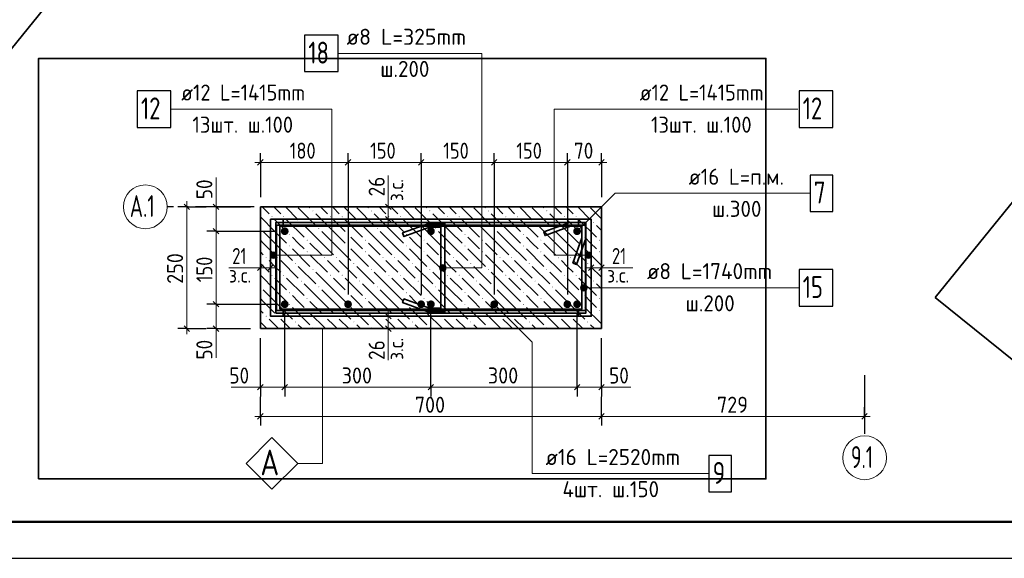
# Model space of a CAD drawing. Header units: millimetres. Extents: x 0 to 59400, y 0 to 42000.
# Tile 2 of 29: x 12431 to 25901, y 0 to 7372. Entities that reach past the tile are written whole.
import ezdxf

# ---------------------------------------------------------------- set-up
doc = ezdxf.new("R2010")
doc.units = ezdxf.units.MM
doc.linetypes.add('______2', pattern=[270, 200, -70])
doc.linetypes.add('______5', pattern=[1100, 800, -100, 100, -100])
for name, color, linetype, lineweight in [('S1 ДОП Продольная арматура', 52, 'Continuous', 25), ('S1 Продольная арматура', 52, 'Continuous', 25), ('S2 ДОП Продольная арматура', 52, 'Continuous', 25), ('Standard', 7, 'Continuous', 25), ('Затяжка', 52, 'Continuous', 25), ('Позиционная метка линия выноска', 7, 'Continuous', 13), ('Размерная выноска', 7, 'Continuous', 13), ('Хомут', 52, 'Continuous', 25)]:
    doc.layers.add(name, color=color, linetype=linetype, lineweight=lineweight)
doc.layers.add('ЖБ Пилон', color=7, linetype='______2', lineweight=13, true_color=0xa0a0a0)
doc.layers.add('Оси', color=7, linetype='______5', lineweight=13, true_color=0x656565)
doc.styles.add('ISOCPEUR', font='txt')

msp = doc.modelspace()

# ---------------------------------------------------------------- hatches: boundary and pattern name
at = {"layer": 'S1 ДОП Продольная арматура', "linetype": 'Continuous', "lineweight": 25, "transparency": 33554687}
for points in [[(16976, 3477), (16972, 3498), (16961, 3515), (16943, 3526), (16923, 3531), (16903, 3526), (16885, 3515), (16874, 3498), (16870, 3477), (16874, 3457), (16885, 3439), (16903, 3428), (16923, 3424), (16943, 3428), (16961, 3439), (16972, 3457)], [(17976, 3477), (17972, 3498), (17961, 3515), (17943, 3526), (17923, 3531), (17903, 3526), (17885, 3515), (17874, 3498), (17870, 3477), (17874, 3457), (17885, 3439), (17903, 3428), (17923, 3424), (17943, 3428), (17961, 3439), (17972, 3457)], [(18976, 3477), (18972, 3498), (18961, 3515), (18943, 3526), (18923, 3531), (18903, 3526), (18885, 3515), (18874, 3498), (18870, 3477), (18874, 3457), (18885, 3439), (18903, 3428), (18923, 3424), (18943, 3428), (18961, 3439), (18972, 3457)], [(19976, 3477), (19972, 3498), (19961, 3515), (19943, 3526), (19923, 3531), (19903, 3526), (19885, 3515), (19874, 3498), (19870, 3477), (19874, 3457), (19885, 3439), (19903, 3428), (19923, 3424), (19943, 3428), (19961, 3439), (19972, 3457)]]:
    msp.add_hatch(color=7, dxfattribs=at).paths.add_polyline_path(points)
at = {"layer": 'S1 Продольная арматура', "linetype": 'Continuous', "lineweight": 18, "transparency": 33554687}
for points in [[(16110, 4477), (16106, 4498), (16094, 4515), (16077, 4526), (16056, 4531), (16036, 4526), (16019, 4515), (16007, 4498), (16003, 4477), (16007, 4457), (16019, 4439), (16036, 4428), (16056, 4424), (16077, 4428), (16094, 4439), (16106, 4457)], [(18110, 4477), (18106, 4498), (18094, 4515), (18077, 4526), (18056, 4531), (18036, 4526), (18019, 4515), (18007, 4498), (18003, 4477), (18007, 4457), (18019, 4439), (18036, 4428), (18056, 4424), (18077, 4428), (18094, 4439), (18106, 4457)], [(20110, 4477), (20106, 4498), (20094, 4515), (20077, 4526), (20056, 4531), (20036, 4526), (20019, 4515), (20007, 4498), (20003, 4477), (20007, 4457), (20019, 4439), (20036, 4428), (20056, 4424), (20077, 4428), (20094, 4439), (20106, 4457)], [(16110, 3477), (16106, 3498), (16094, 3515), (16077, 3526), (16056, 3531), (16036, 3526), (16019, 3515), (16007, 3498), (16003, 3477), (16007, 3457), (16019, 3439), (16036, 3428), (16056, 3424), (16077, 3428), (16094, 3439), (16106, 3457)], [(18110, 3477), (18106, 3498), (18094, 3515), (18077, 3526), (18056, 3531), (18036, 3526), (18019, 3515), (18007, 3498), (18003, 3477), (18007, 3457), (18019, 3439), (18036, 3428), (18056, 3424), (18077, 3428), (18094, 3439), (18106, 3457)], [(20110, 3477), (20106, 3498), (20094, 3515), (20077, 3526), (20056, 3531), (20036, 3526), (20019, 3515), (20007, 3498), (20003, 3477), (20007, 3457), (20019, 3439), (20036, 3428), (20056, 3424), (20077, 3428), (20094, 3439), (20106, 3457)]]:
    msp.add_hatch(color=7, dxfattribs=at).paths.add_polyline_path(points)
at = {"layer": 'ЖБ Пилон', "linetype": 'Continuous', "lineweight": 18, "transparency": 33554687}
for points in [[(16436, 4755), (16442, 4761), (16449, 4755), (16442, 4748)], [(17236, 4755), (17242, 4761), (17249, 4755), (17242, 4748)], [(18036, 4755), (18042, 4761), (18049, 4755), (18042, 4748)], [(18836, 4755), (18842, 4761), (18849, 4755), (18842, 4748)], [(19636, 4755), (19642, 4761), (19649, 4755), (19642, 4748)], [(15876, 4675), (15882, 4681), (15889, 4675), (15882, 4668)], [(16036, 4675), (16042, 4681), (16049, 4675), (16042, 4668)], [(16276, 4595), (16282, 4601), (16289, 4595), (16282, 4588)], [(16676, 4675), (16682, 4681), (16689, 4675), (16682, 4668)], [(16836, 4675), (16842, 4681), (16849, 4675), (16842, 4668)], [(17076, 4595), (17082, 4601), (17089, 4595), (17082, 4588)], [(17476, 4675), (17482, 4681), (17489, 4675), (17482, 4668)], [(17636, 4675), (17642, 4681), (17649, 4675), (17642, 4668)], [(17876, 4595), (17882, 4601), (17889, 4595), (17882, 4588)], [(18276, 4675), (18282, 4681), (18289, 4675), (18282, 4668)], [(18436, 4675), (18442, 4681), (18449, 4675), (18442, 4668)], [(18676, 4595), (18682, 4601), (18689, 4595), (18682, 4588)], [(19076, 4675), (19082, 4681), (19089, 4675), (19082, 4668)], [(19236, 4675), (19242, 4681), (19249, 4675), (19242, 4668)], [(19476, 4595), (19482, 4601), (19489, 4595), (19482, 4588)], [(19876, 4675), (19882, 4681), (19889, 4675), (19882, 4668)], [(20036, 4675), (20042, 4681), (20049, 4675), (20042, 4668)], [(20276, 4595), (20282, 4601), (20289, 4595), (20282, 4588)], [(15723, 4521), (15729, 4515), (15723, 4509)], [(16516, 4515), (16522, 4521), (16529, 4515), (16522, 4508)], [(17316, 4515), (17322, 4521), (17329, 4515), (17322, 4508)], [(18116, 4515), (18122, 4521), (18129, 4515), (18122, 4508)], [(18916, 4515), (18922, 4521), (18929, 4515), (18922, 4508)], [(19716, 4515), (19722, 4521), (19729, 4515), (19722, 4508)], [(16116, 4435), (16122, 4441), (16129, 4435), (16122, 4428)], [(16356, 4355), (16362, 4361), (16369, 4355), (16362, 4348)], [(16916, 4435), (16922, 4441), (16929, 4435), (16922, 4428)], [(17156, 4355), (17162, 4361), (17169, 4355), (17162, 4348)], [(17716, 4435), (17722, 4441), (17729, 4435), (17722, 4428)], [(17956, 4355), (17962, 4361), (17969, 4355), (17962, 4348)], [(18516, 4435), (18522, 4441), (18529, 4435), (18522, 4428)], [(18756, 4355), (18762, 4361), (18769, 4355), (18762, 4348)], [(19316, 4435), (19322, 4441), (19329, 4435), (19322, 4428)], [(19556, 4355), (19562, 4361), (19569, 4355), (19562, 4348)], [(20116, 4435), (20122, 4441), (20129, 4435), (20122, 4428)], [(20356, 4355), (20362, 4361), (20369, 4355), (20362, 4348)], [(16116, 4275), (16122, 4281), (16129, 4275), (16122, 4268)], [(16356, 4195), (16362, 4201), (16369, 4195), (16362, 4188)], [(16916, 4275), (16922, 4281), (16929, 4275), (16922, 4268)], [(17156, 4195), (17162, 4201), (17169, 4195), (17162, 4188)], [(17716, 4275), (17722, 4281), (17729, 4275), (17722, 4268)], [(17956, 4195), (17962, 4201), (17969, 4195), (17962, 4188)], [(18516, 4275), (18522, 4281), (18529, 4275), (18522, 4268)], [(18756, 4195), (18762, 4201), (18769, 4195), (18762, 4188)], [(19316, 4275), (19322, 4281), (19329, 4275), (19322, 4268)], [(19556, 4195), (19562, 4201), (19569, 4195), (19562, 4188)], [(20116, 4275), (20122, 4281), (20129, 4275), (20122, 4268)], [(20356, 4195), (20362, 4201), (20369, 4195), (20362, 4188)], [(15796, 4115), (15802, 4121), (15809, 4115), (15802, 4108)], [(15956, 4115), (15962, 4121), (15969, 4115), (15962, 4108)], [(16196, 4035), (16202, 4041), (16209, 4035), (16202, 4028)], [(16596, 4115), (16602, 4121), (16609, 4115), (16602, 4108)], [(16756, 4115), (16762, 4121), (16769, 4115), (16762, 4108)], [(16996, 4035), (17002, 4041), (17009, 4035), (17002, 4028)], [(17396, 4115), (17402, 4121), (17409, 4115), (17402, 4108)], [(17556, 4115), (17562, 4121), (17569, 4115), (17562, 4108)], [(17796, 4035), (17802, 4041), (17809, 4035), (17802, 4028)], [(18196, 4115), (18202, 4121), (18209, 4115), (18202, 4108)], [(18356, 4115), (18362, 4121), (18369, 4115), (18362, 4108)], [(18596, 4035), (18602, 4041), (18609, 4035), (18602, 4028)], [(18996, 4115), (19002, 4121), (19009, 4115), (19002, 4108)], [(19156, 4115), (19162, 4121), (19169, 4115), (19162, 4108)], [(19396, 4035), (19402, 4041), (19409, 4035), (19402, 4028)], [(19796, 4115), (19802, 4121), (19809, 4115), (19802, 4108)], [(19956, 4115), (19962, 4121), (19969, 4115), (19962, 4108)], [(20196, 4035), (20202, 4041), (20209, 4035), (20202, 4028)], [(16436, 3955), (16442, 3961), (16449, 3955), (16442, 3948)], [(17236, 3955), (17242, 3961), (17249, 3955), (17242, 3948)], [(18036, 3955), (18042, 3961), (18049, 3955), (18042, 3948)], [(18836, 3955), (18842, 3961), (18849, 3955), (18842, 3948)], [(19636, 3955), (19642, 3961), (19649, 3955), (19642, 3948)], [(15876, 3875), (15882, 3881), (15889, 3875), (15882, 3868)], [(16036, 3875), (16042, 3881), (16049, 3875), (16042, 3868)], [(16276, 3795), (16282, 3801), (16289, 3795), (16282, 3788)], [(16676, 3875), (16682, 3881), (16689, 3875), (16682, 3868)], [(16836, 3875), (16842, 3881), (16849, 3875), (16842, 3868)], [(17076, 3795), (17082, 3801), (17089, 3795), (17082, 3788)], [(17476, 3875), (17482, 3881), (17489, 3875), (17482, 3868)], [(17636, 3875), (17642, 3881), (17649, 3875), (17642, 3868)], [(17876, 3795), (17882, 3801), (17889, 3795), (17882, 3788)], [(18276, 3875), (18282, 3881), (18289, 3875), (18282, 3868)], [(18436, 3875), (18442, 3881), (18449, 3875), (18442, 3868)], [(18676, 3795), (18682, 3801), (18689, 3795), (18682, 3788)], [(19076, 3875), (19082, 3881), (19089, 3875), (19082, 3868)], [(19236, 3875), (19242, 3881), (19249, 3875), (19242, 3868)], [(19476, 3795), (19482, 3801), (19489, 3795), (19482, 3788)], [(19876, 3875), (19882, 3881), (19889, 3875), (19882, 3868)], [(20036, 3875), (20042, 3881), (20049, 3875), (20042, 3868)], [(20276, 3795), (20282, 3801), (20289, 3795), (20282, 3788)], [(15723, 3721), (15729, 3715), (15723, 3709)], [(16116, 3635), (16122, 3641), (16129, 3635), (16122, 3628)], [(16516, 3715), (16522, 3721), (16529, 3715), (16522, 3708)], [(16916, 3635), (16922, 3641), (16929, 3635), (16922, 3628)], [(17316, 3715), (17322, 3721), (17329, 3715), (17322, 3708)], [(17716, 3635), (17722, 3641), (17729, 3635), (17722, 3628)], [(18116, 3715), (18122, 3721), (18129, 3715), (18122, 3708)], [(18516, 3635), (18522, 3641), (18529, 3635), (18522, 3628)], [(18916, 3715), (18922, 3721), (18929, 3715), (18922, 3708)], [(19316, 3635), (19322, 3641), (19329, 3635), (19322, 3628)], [(19716, 3715), (19722, 3721), (19729, 3715), (19722, 3708)], [(20116, 3635), (20122, 3641), (20129, 3635), (20122, 3628)], [(16356, 3555), (16362, 3561), (16369, 3555), (16362, 3548)], [(17156, 3555), (17162, 3561), (17169, 3555), (17162, 3548)], [(17956, 3555), (17962, 3561), (17969, 3555), (17962, 3548)], [(18756, 3555), (18762, 3561), (18769, 3555), (18762, 3548)], [(19556, 3555), (19562, 3561), (19569, 3555), (19562, 3548)], [(20356, 3555), (20362, 3561), (20369, 3555), (20362, 3548)], [(16116, 3475), (16122, 3481), (16129, 3475), (16122, 3468)], [(16356, 3395), (16362, 3401), (16369, 3395), (16362, 3388)], [(16916, 3475), (16922, 3481), (16929, 3475), (16922, 3468)], [(17156, 3395), (17162, 3401), (17169, 3395), (17162, 3388)], [(17716, 3475), (17722, 3481), (17729, 3475), (17722, 3468)], [(17956, 3395), (17962, 3401), (17969, 3395), (17962, 3388)], [(18516, 3475), (18522, 3481), (18529, 3475), (18522, 3468)], [(18756, 3395), (18762, 3401), (18769, 3395), (18762, 3388)], [(19316, 3475), (19322, 3481), (19329, 3475), (19322, 3468)], [(19556, 3395), (19562, 3401), (19569, 3395), (19562, 3388)], [(20116, 3475), (20122, 3481), (20129, 3475), (20122, 3468)], [(20356, 3395), (20362, 3401), (20369, 3395), (20362, 3388)], [(15796, 3315), (15802, 3321), (15809, 3315), (15802, 3308)], [(15956, 3315), (15962, 3321), (15969, 3315), (15962, 3308)], [(16196, 3235), (16202, 3241), (16209, 3235), (16202, 3228)], [(16596, 3315), (16602, 3321), (16609, 3315), (16602, 3308)], [(16756, 3315), (16762, 3321), (16769, 3315), (16762, 3308)], [(16996, 3235), (17002, 3241), (17009, 3235), (17002, 3228)], [(17396, 3315), (17402, 3321), (17409, 3315), (17402, 3308)], [(17556, 3315), (17562, 3321), (17569, 3315), (17562, 3308)], [(17796, 3235), (17802, 3241), (17809, 3235), (17802, 3228)], [(18196, 3315), (18202, 3321), (18209, 3315), (18202, 3308)], [(18356, 3315), (18362, 3321), (18369, 3315), (18362, 3308)], [(18596, 3235), (18602, 3241), (18609, 3235), (18602, 3228)], [(18996, 3315), (19002, 3321), (19009, 3315), (19002, 3308)], [(19156, 3315), (19162, 3321), (19169, 3315), (19162, 3308)], [(19396, 3235), (19402, 3241), (19409, 3235), (19402, 3228)], [(19796, 3315), (19802, 3321), (19809, 3315), (19802, 3308)], [(19956, 3315), (19962, 3321), (19969, 3315), (19962, 3308)], [(20196, 3235), (20202, 3241), (20209, 3235), (20202, 3228)], [(16436, 3155), (16442, 3161), (16449, 3155), (16442, 3148)], [(17236, 3155), (17242, 3161), (17249, 3155), (17242, 3148)], [(18036, 3155), (18042, 3161), (18049, 3155), (18042, 3148)], [(18836, 3155), (18842, 3161), (18849, 3155), (18842, 3148)], [(19636, 3155), (19642, 3161), (19649, 3155), (19642, 3148)]]:
    msp.add_hatch(color=7, dxfattribs=at).paths.add_polyline_path(points, flags=16)
at = {"layer": 'Позиционная метка линия выноска', "linetype": 'Continuous', "lineweight": 13, "transparency": 33554687}
for points in [[(15880, 4109), (15880, 4186), (15864, 4170)], [(15903, 4103), (15903, 4193), (15880, 4186)], [(15903, 4103), (15880, 4186), (15880, 4109)], [(15925, 4109), (15925, 4186), (15903, 4193)], [(15925, 4109), (15903, 4193), (15903, 4103)], [(15942, 4125), (15942, 4170), (15925, 4186)], [(15942, 4125), (15925, 4186), (15925, 4109)], [(20171, 4170), (20187, 4109), (20187, 4186)], [(20187, 4186), (20210, 4103), (20210, 4193)], [(20187, 4186), (20187, 4109), (20210, 4103)], [(20210, 4193), (20210, 4103), (20232, 4109)], [(20210, 4193), (20232, 4109), (20232, 4186)], [(20232, 4186), (20232, 4109), (20248, 4125)], [(20232, 4186), (20248, 4125), (20248, 4170)], [(15864, 4125), (15864, 4170), (15858, 4148)], [(15880, 4109), (15864, 4170), (15864, 4125)], [(15942, 4170), (15942, 4125), (15948, 4148)], [(20171, 4125), (20171, 4170), (20165, 4148)], [(20171, 4170), (20171, 4125), (20187, 4109)], [(20248, 4170), (20248, 4125), (20255, 4148)], [(18181, 3955), (18181, 4000), (18174, 3977)], [(18197, 3939), (18197, 4016), (18181, 4000)], [(18197, 3939), (18181, 4000), (18181, 3955)], [(18219, 3932), (18219, 4022), (18197, 4016)], [(18219, 3932), (18197, 4016), (18197, 3939)], [(18242, 3939), (18242, 4016), (18219, 4022)], [(18242, 3939), (18219, 4022), (18219, 3932)], [(18258, 3955), (18258, 4000), (18242, 4016)], [(18258, 3955), (18242, 4016), (18242, 3939)], [(18258, 4000), (18258, 3955), (18264, 3977)], [(20111, 3680), (20111, 3725), (20105, 3703)], [(20127, 3664), (20127, 3741), (20111, 3725)], [(20127, 3664), (20111, 3725), (20111, 3680)], [(20150, 3658), (20150, 3748), (20127, 3741)], [(20150, 3658), (20127, 3741), (20127, 3664)], [(20172, 3664), (20172, 3741), (20150, 3748)], [(20172, 3664), (20150, 3748), (20150, 3658)], [(20188, 3680), (20188, 3725), (20172, 3741)], [(20188, 3680), (20172, 3741), (20172, 3664)], [(20188, 3725), (20188, 3680), (20195, 3703)]]:
    msp.add_hatch(color=7, dxfattribs=at).paths.add_polyline_path(points)

# ---------------------------------------------------------------- linework, layer by layer
at = {"layer": 'S1 ДОП Продольная арматура', "color": 7, "linetype": 'Continuous', "lineweight": 25, "transparency": 33554687}
msp.add_lwpolyline([(21860, 909), (22170, 909), (22170, 1409), (21860, 1409), (21860, 909)], dxfattribs=at)
at = {"layer": 'S1 Продольная арматура', "color": 7, "linetype": 'Continuous', "lineweight": 25, "transparency": 33554687}
msp.add_lwpolyline([(23243, 4746), (23553, 4746), (23553, 5246), (23243, 5246), (23243, 4746)], dxfattribs=at)
at = {"layer": 'S2 ДОП Продольная арматура', "color": 7, "linetype": 'Continuous', "lineweight": 25, "transparency": 33554687}
for points in [[(14040, 5898), (14500, 5898), (14500, 6398), (14040, 6398), (14040, 5898)], [(23093, 5898), (23553, 5898), (23553, 6398), (23093, 6398), (23093, 5898)]]:
    msp.add_lwpolyline(points, dxfattribs=at)
at = {"layer": 'S2 ДОП Продольная арматура', "color": 7, "linetype": 'Continuous', "lineweight": 35, "transparency": 33554687}
for points in [[(20076, 4561), (15943, 4561), (15943, 3394), (20076, 3394), (20076, 3314), (15863, 3314), (15863, 4641), (20076, 4641), (20076, 4561)], [(20076, 4561), (15943, 4561), (15943, 3394), (20076, 3394), (20076, 3314), (15863, 3314), (15863, 4641), (20076, 4641), (20076, 4561)], [(16036, 4641), (20250, 4641), (20250, 3314), (16036, 3314), (16036, 3394), (20170, 3394), (20170, 4561), (16036, 4561), (16036, 4641)], [(16036, 4641), (20250, 4641), (20250, 3314), (16036, 3314), (16036, 3394), (20170, 3394), (20170, 4561), (16036, 4561), (16036, 4641)]]:
    msp.add_lwpolyline(points, dxfattribs=at)
at = {"layer": 'Standard', "color": 251, "linetype": 'Continuous', "lineweight": -3, "true_color": 0x656565, "transparency": 33554687}
for p, q in [((15723, 5419), (15723, 5544)), ((16923, 5419), (16923, 5544)), ((17923, 5419), (17923, 5544)), ((18923, 5419), (18923, 5544)), ((19923, 5419), (19923, 5544)), ((20390, 5419), (20390, 5544)), ((15723, 5419), (15723, 5294)), ((15723, 5419), (15723, 4944)), ((16923, 5419), (16923, 5294)), ((16923, 5419), (16923, 3611)), ((17923, 5419), (17923, 5294)), ((17923, 5419), (17923, 3611)), ((18923, 5419), (18923, 5294)), ((18923, 5419), (18923, 3611)), ((19923, 5419), (19923, 5294)), ((19923, 5419), (19923, 3611)), ((20390, 5419), (20390, 5294)), ((20390, 5419), (20390, 4944)), ((14717, 4811), (14592, 4811)), ((14717, 4811), (14842, 4811)), ((14717, 4811), (14983, 4811)), ((15117, 4811), (14992, 4811)), ((15117, 4811), (15242, 4811)), ((15117, 4811), (15590, 4811)), ((17474, 4811), (17349, 4811)), ((17474, 4811), (17599, 4811)), ((17474, 4641), (17349, 4641)), ((17474, 4641), (17599, 4641)), ((15117, 4477), (14992, 4477)), ((15117, 4477), (15242, 4477)), ((15117, 4477), (15923, 4477)), ((15723, 3977), (15723, 4102)), ((15863, 3977), (15863, 4102)), ((20250, 3977), (20250, 4102)), ((20390, 3977), (20390, 4102)), ((15723, 3977), (15723, 3852)), ((15863, 3977), (15863, 3852)), ((20250, 3977), (20250, 3852)), ((20390, 3977), (20390, 3852)), ((15117, 3477), (14992, 3477)), ((15117, 3477), (15242, 3477)), ((15117, 3477), (15923, 3477)), ((17474, 3314), (17349, 3314)), ((17474, 3314), (17599, 3314)), ((14717, 3144), (14592, 3144)), ((14717, 3144), (14842, 3144)), ((14717, 3144), (14983, 3144)), ((15117, 3144), (14992, 3144)), ((15117, 3144), (15242, 3144)), ((15117, 3144), (15590, 3144)), ((17474, 3144), (17349, 3144)), ((17474, 3144), (17599, 3144)), ((15723, 2342), (15723, 2467)), ((16056, 2342), (16056, 2467)), ((18056, 2342), (18056, 2467)), ((20056, 2342), (20056, 2467)), ((20390, 2342), (20390, 2467)), ((15723, 2342), (15723, 2217)), ((16056, 2342), (16056, 2217)), ((18056, 2342), (18056, 2217)), ((20056, 2342), (20056, 2217)), ((20390, 2342), (20390, 2217)), ((15723, 1942), (15723, 2209)), ((15723, 1942), (15723, 2067)), ((20390, 1942), (20390, 2067)), ((23990, 1942), (23990, 2067)), ((15723, 1942), (15723, 1817)), ((20390, 1942), (20390, 1817)), ((23990, 1942), (23990, 1976)), ((23990, 1942), (23990, 1817))]:
    msp.add_line(p, q, dxfattribs=at)
at = {"layer": 'Standard', "color": 251, "linetype": 'Continuous', "lineweight": 13, "true_color": 0x656565, "transparency": 33554687}
for p, q in [((15723, 5419), (15648, 5419)), ((15723, 5419), (16923, 5419)), ((16923, 5419), (17923, 5419)), ((17923, 5419), (18923, 5419)), ((18923, 5419), (19923, 5419)), ((19923, 5419), (20390, 5419)), ((20390, 5419), (20465, 5419))]:
    msp.add_line(p, q, dxfattribs=at)
at = {"layer": 'Standard', "color": 251, "linetype": 'Continuous', "lineweight": 25, "true_color": 0x656565, "transparency": 33554687}
for p, q in [((15685, 5382), (15760, 5457)), ((16885, 5382), (16960, 5457)), ((17885, 5382), (17960, 5457)), ((18885, 5382), (18960, 5457)), ((19885, 5382), (19960, 5457)), ((20352, 5382), (20427, 5457))]:
    msp.add_line(p, q, dxfattribs=at)
at = {"layer": 'Standard', "color": 7, "linetype": 'Continuous', "lineweight": 13, "transparency": 33554687}
for p, q in [((14717, 4811), (14717, 4886)), ((15117, 4811), (15117, 4886)), ((17474, 4811), (17474, 4886)), ((14717, 4811), (14717, 3144)), ((15117, 4811), (15117, 4477)), ((17474, 4641), (17474, 4811)), ((17474, 4641), (17474, 4566)), ((15117, 4477), (15117, 3477)), ((15723, 3977), (15648, 3977)), ((15863, 3977), (15723, 3977)), ((15863, 3977), (15938, 3977)), ((20250, 3977), (20175, 3977)), ((20250, 3977), (20390, 3977)), ((20390, 3977), (20465, 3977)), ((15117, 3477), (15117, 3144)), ((17474, 3314), (17474, 3389)), ((17474, 3314), (17474, 3144)), ((14717, 3144), (14717, 3069)), ((15117, 3144), (15117, 3069)), ((17474, 3144), (17474, 3069)), ((15723, 2342), (15648, 2342)), ((15723, 2342), (16056, 2342)), ((16056, 2342), (18056, 2342)), ((18056, 2342), (20056, 2342)), ((20056, 2342), (20390, 2342)), ((20390, 2342), (20465, 2342)), ((15723, 1942), (15648, 1942)), ((15723, 1942), (20390, 1942)), ((20390, 1942), (23990, 1942)), ((23990, 1942), (24065, 1942))]:
    msp.add_line(p, q, dxfattribs=at)
at = {"layer": 'Standard', "color": 7, "linetype": 'Continuous', "lineweight": 25, "transparency": 33554687}
for p, q in [((14679, 4848), (14754, 4773)), ((15079, 4848), (15154, 4773)), ((17512, 4773), (17437, 4848)), ((17512, 4603), (17437, 4678)), ((15079, 4515), (15154, 4440)), ((15760, 4015), (15685, 3940)), ((15900, 4015), (15825, 3940)), ((20212, 3940), (20287, 4015)), ((20352, 3940), (20427, 4015)), ((15079, 3515), (15154, 3440)), ((17437, 3351), (17512, 3276)), ((14679, 3181), (14754, 3106)), ((15079, 3181), (15154, 3106)), ((17437, 3181), (17512, 3106)), ((15685, 2305), (15760, 2380)), ((16019, 2305), (16094, 2380)), ((18019, 2305), (18094, 2380)), ((20019, 2305), (20094, 2380)), ((20352, 2305), (20427, 2380)), ((15685, 1905), (15760, 1980)), ((20352, 1905), (20427, 1980)), ((23952, 1905), (24027, 1980))]:
    msp.add_line(p, q, dxfattribs=at)
at = {"layer": 'Standard', "color": 254, "linetype": 'Continuous', "lineweight": 35, "true_color": 0xc4c4ff, "transparency": 33554687}
msp.add_line((24956, 3571), (28747, 500), dxfattribs=at)
at = {"layer": 'Standard', "color": 7, "linetype": 'Continuous', "lineweight": 25, "transparency": 33554687}
msp.add_lwpolyline([(0, 0), (59400, 0), (59400, 42000), (0, 42000), (0, 0)], close=True, dxfattribs=at)
at = {"layer": 'Standard', "color": 7, "linetype": 'Continuous', "lineweight": 50, "transparency": 33554687}
msp.add_lwpolyline([(2000, 41500), (58900, 41500), (58900, 500), (2000, 500), (2000, 41500)], close=True, dxfattribs=at)
at = {"layer": 'Standard', "color": 7, "linetype": 'Continuous', "lineweight": 13, "transparency": 33554687}
msp.add_lwpolyline([(2000, 41500), (2000, 500), (58900, 500), (58900, 41500), (2000, 41500)], dxfattribs=at)
at = {"layer": 'Standard', "color": 254, "linetype": 'Continuous', "lineweight": 35, "true_color": 0xc4c4ff, "transparency": 33554687}
for points in [[(2000, 5964), (7734, 1321), (13557, 8512), (6366, 14335), (2000, 8944)], [(37822, 500), (40761, 4127), (31492, 11637), (24956, 3571)], [(12690, 1087), (22639, 1087), (22639, 6841), (12690, 6841), (12690, 1087)]]:
    msp.add_lwpolyline(points, dxfattribs=at)
at = {"layer": 'Standard', "color": 251, "linetype": 'Continuous', "lineweight": -3, "true_color": 0x656565, "transparency": 33554687}
for points in [[(16056, 2342), (16056, 2359), (16056, 2359), (16056, 2359), (16056, 2359), (16056, 2359), (16056, 2359), (16056, 3344)], [(18056, 2342), (18056, 2359), (18056, 2359), (18056, 2359), (18056, 2359), (18056, 3344)], [(20056, 2342), (20056, 2359), (20056, 2359), (20056, 3344)], [(15723, 2342), (15723, 2359), (15723, 2359), (15723, 2359), (15723, 2359), (15723, 2359), (15723, 2359), (15723, 3011)], [(20390, 2342), (20390, 2359), (20390, 2359), (20390, 3011)], [(20390, 1942), (20390, 1959), (20390, 1959), (20390, 2209)]]:
    msp.add_lwpolyline(points, dxfattribs=at)
at = {"layer": 'ЖБ Пилон', "color": 7, "linetype": 'Continuous', "lineweight": 35, "transparency": 33554687}
for p, q in [((15723, 4811), (15723, 3144)), ((20390, 4811), (15723, 4811)), ((20390, 3144), (20390, 4811)), ((15723, 3144), (20390, 3144))]:
    msp.add_line(p, q, dxfattribs=at)
at = {"layer": 'ЖБ Пилон', "color": 9, "linetype": 'Continuous', "lineweight": 18, "true_color": 0xc7c7c7, "transparency": 33554687}
for p, q in [((15747, 4811), (15842, 4715)), ((15922, 4795), (15907, 4811)), ((16002, 4715), (15922, 4795)), ((16067, 4811), (16242, 4635)), ((16242, 4795), (16482, 4555)), ((16387, 4811), (16402, 4795)), ((16722, 4475), (16482, 4715)), ((16547, 4811), (16642, 4715)), ((16722, 4795), (16707, 4811)), ((16802, 4715), (16722, 4795)), ((16867, 4811), (17042, 4635)), ((17042, 4795), (17282, 4555)), ((17187, 4811), (17202, 4795)), ((17522, 4475), (17282, 4715)), ((17347, 4811), (17442, 4715)), ((17522, 4795), (17507, 4811)), ((17602, 4715), (17522, 4795)), ((17667, 4811), (17842, 4635)), ((17842, 4795), (18082, 4555)), ((17987, 4811), (18002, 4795)), ((18322, 4475), (18082, 4715)), ((18147, 4811), (18242, 4715)), ((18322, 4795), (18307, 4811)), ((18402, 4715), (18322, 4795)), ((18467, 4811), (18642, 4635)), ((18642, 4795), (18882, 4555)), ((18787, 4811), (18802, 4795)), ((19122, 4475), (18882, 4715)), ((18947, 4811), (19042, 4715)), ((19122, 4795), (19107, 4811)), ((19202, 4715), (19122, 4795)), ((19267, 4811), (19442, 4635)), ((19442, 4795), (19682, 4555)), ((19587, 4811), (19602, 4795)), ((19922, 4475), (19682, 4715)), ((19747, 4811), (19842, 4715)), ((19922, 4795), (19907, 4811)), ((20002, 4715), (19922, 4795)), ((20067, 4811), (20242, 4635)), ((20242, 4795), (20390, 4648)), ((20387, 4811), (20390, 4808)), ((15922, 4475), (15723, 4674)), ((15922, 4635), (16082, 4475)), ((16082, 4635), (16322, 4395)), ((16722, 4635), (16882, 4475)), ((16882, 4635), (17122, 4395)), ((17522, 4635), (17682, 4475)), ((17682, 4635), (17922, 4395)), ((18322, 4635), (18482, 4475)), ((18482, 4635), (18722, 4395)), ((19122, 4635), (19282, 4475)), ((19282, 4635), (19522, 4395)), ((19922, 4635), (20082, 4475)), ((20082, 4635), (20322, 4395)), ((15762, 4475), (15922, 4315)), ((15922, 4475), (16082, 4315)), ((16562, 4315), (16322, 4555)), ((16562, 4475), (16722, 4315)), ((16722, 4475), (16882, 4315)), ((17362, 4315), (17122, 4555)), ((17362, 4475), (17522, 4315)), ((17522, 4475), (17682, 4315)), ((18162, 4315), (17922, 4555)), ((18162, 4475), (18322, 4315)), ((18322, 4475), (18482, 4315)), ((18962, 4315), (18722, 4555)), ((18962, 4475), (19122, 4315)), ((19122, 4475), (19282, 4315)), ((19762, 4315), (19522, 4555)), ((19762, 4475), (19922, 4315)), ((19922, 4475), (20082, 4315)), ((20390, 4488), (20322, 4555)), ((15762, 4315), (15723, 4354)), ((15762, 4315), (15922, 4155)), ((15922, 4315), (16162, 4075)), ((16242, 4315), (16162, 4395)), ((16322, 4235), (16242, 4315)), ((16402, 4315), (16562, 4155)), ((16562, 4315), (16722, 4155)), ((16722, 4315), (16962, 4075)), ((17042, 4315), (16962, 4395)), ((17122, 4235), (17042, 4315)), ((17202, 4315), (17362, 4155)), ((17362, 4315), (17522, 4155)), ((17522, 4315), (17762, 4075)), ((17842, 4315), (17762, 4395)), ((17922, 4235), (17842, 4315)), ((18002, 4315), (18162, 4155)), ((18162, 4315), (18322, 4155)), ((18322, 4315), (18562, 4075)), ((18642, 4315), (18562, 4395)), ((18722, 4235), (18642, 4315)), ((18802, 4315), (18962, 4155)), ((18962, 4315), (19122, 4155)), ((19122, 4315), (19362, 4075)), ((19442, 4315), (19362, 4395)), ((19522, 4235), (19442, 4315)), ((19602, 4315), (19762, 4155)), ((19762, 4315), (19922, 4155)), ((19922, 4315), (20162, 4075)), ((20242, 4315), (20162, 4395)), ((20322, 4235), (20242, 4315)), ((15723, 4194), (15762, 4155)), ((16162, 4235), (16402, 3995)), ((16962, 4235), (17202, 3995)), ((17762, 4235), (18002, 3995)), ((18562, 4235), (18802, 3995)), ((19362, 4235), (19602, 3995)), ((20162, 4235), (20390, 4008)), ((15922, 3995), (15842, 4075)), ((16002, 4075), (16242, 3835)), ((16402, 4155), (16642, 3915)), ((16722, 3995), (16642, 4075)), ((16802, 4075), (17042, 3835)), ((17202, 4155), (17442, 3915)), ((17522, 3995), (17442, 4075)), ((17602, 4075), (17842, 3835)), ((18002, 4155), (18242, 3915)), ((18322, 3995), (18242, 4075)), ((18402, 4075), (18642, 3835)), ((18802, 4155), (19042, 3915)), ((19122, 3995), (19042, 4075)), ((19202, 4075), (19442, 3835)), ((19602, 4155), (19842, 3915)), ((19922, 3995), (19842, 4075)), ((20002, 4075), (20242, 3835)), ((15723, 4034), (15842, 3915)), ((16002, 3915), (15922, 3995)), ((16242, 3995), (16482, 3755)), ((16722, 3675), (16482, 3915)), ((16802, 3915), (16722, 3995)), ((17042, 3995), (17282, 3755)), ((17522, 3675), (17282, 3915)), ((17602, 3915), (17522, 3995)), ((17842, 3995), (18082, 3755)), ((18322, 3675), (18082, 3915)), ((18402, 3915), (18322, 3995)), ((18642, 3995), (18882, 3755)), ((19122, 3675), (18882, 3915)), ((19202, 3915), (19122, 3995)), ((19442, 3995), (19682, 3755)), ((19922, 3675), (19682, 3915)), ((20002, 3915), (19922, 3995)), ((20242, 3995), (20390, 3848)), ((15922, 3675), (15723, 3874)), ((15922, 3835), (16082, 3675)), ((16082, 3835), (16322, 3595)), ((16722, 3835), (16882, 3675)), ((16882, 3835), (17122, 3595)), ((17522, 3835), (17682, 3675)), ((17682, 3835), (17922, 3595)), ((18322, 3835), (18482, 3675)), ((18482, 3835), (18722, 3595)), ((19122, 3835), (19282, 3675)), ((19282, 3835), (19522, 3595)), ((19922, 3835), (20082, 3675)), ((20082, 3835), (20322, 3595)), ((15762, 3675), (15922, 3515)), ((15922, 3675), (16082, 3515)), ((16562, 3515), (16322, 3755)), ((16562, 3675), (16722, 3515)), ((16722, 3675), (16882, 3515)), ((17362, 3515), (17122, 3755)), ((17362, 3675), (17522, 3515)), ((17522, 3675), (17682, 3515)), ((18162, 3515), (17922, 3755)), ((18162, 3675), (18322, 3515)), ((18322, 3675), (18482, 3515)), ((18962, 3515), (18722, 3755)), ((18962, 3675), (19122, 3515)), ((19122, 3675), (19282, 3515)), ((19762, 3515), (19522, 3755)), ((19762, 3675), (19922, 3515)), ((19922, 3675), (20082, 3515)), ((20390, 3688), (20322, 3755)), ((15762, 3515), (15723, 3554)), ((15762, 3515), (15922, 3355)), ((15922, 3515), (16162, 3275)), ((16242, 3515), (16162, 3595)), ((16322, 3435), (16242, 3515)), ((16402, 3515), (16562, 3355)), ((16562, 3515), (16722, 3355)), ((16722, 3515), (16962, 3275)), ((17042, 3515), (16962, 3595)), ((17122, 3435), (17042, 3515)), ((17202, 3515), (17362, 3355)), ((17362, 3515), (17522, 3355)), ((17522, 3515), (17762, 3275)), ((17842, 3515), (17762, 3595)), ((17922, 3435), (17842, 3515)), ((18002, 3515), (18162, 3355)), ((18162, 3515), (18322, 3355)), ((18322, 3515), (18562, 3275)), ((18642, 3515), (18562, 3595)), ((18722, 3435), (18642, 3515)), ((18802, 3515), (18962, 3355)), ((18962, 3515), (19122, 3355)), ((19122, 3515), (19362, 3275)), ((19442, 3515), (19362, 3595)), ((19522, 3435), (19442, 3515)), ((19602, 3515), (19762, 3355)), ((19762, 3515), (19922, 3355)), ((19922, 3515), (20162, 3275)), ((20242, 3515), (20162, 3595)), ((20322, 3435), (20242, 3515)), ((15723, 3394), (15762, 3355)), ((16162, 3435), (16402, 3195)), ((16962, 3435), (17202, 3195)), ((17762, 3435), (18002, 3195)), ((18562, 3435), (18802, 3195)), ((19362, 3435), (19602, 3195)), ((20162, 3435), (20390, 3208)), ((15723, 3234), (15813, 3144)), ((15922, 3195), (15842, 3275)), ((16002, 3275), (16133, 3144)), ((16402, 3355), (16613, 3144)), ((16722, 3195), (16642, 3275)), ((16802, 3275), (16933, 3144)), ((17202, 3355), (17413, 3144)), ((17522, 3195), (17442, 3275)), ((17602, 3275), (17733, 3144)), ((18002, 3355), (18213, 3144)), ((18322, 3195), (18242, 3275)), ((18402, 3275), (18533, 3144)), ((18802, 3355), (19013, 3144)), ((19122, 3195), (19042, 3275)), ((19202, 3275), (19333, 3144)), ((19602, 3355), (19813, 3144)), ((19922, 3195), (19842, 3275)), ((20002, 3275), (20133, 3144)), ((15973, 3144), (15922, 3195)), ((16242, 3195), (16293, 3144)), ((16773, 3144), (16722, 3195)), ((17042, 3195), (17093, 3144)), ((17573, 3144), (17522, 3195)), ((17842, 3195), (17893, 3144)), ((18373, 3144), (18322, 3195)), ((18642, 3195), (18693, 3144)), ((19173, 3144), (19122, 3195)), ((19442, 3195), (19493, 3144)), ((19973, 3144), (19922, 3195)), ((20242, 3195), (20293, 3144))]:
    msp.add_line(p, q, dxfattribs=at)
at = {"layer": 'Затяжка', "color": 7, "linetype": 'Continuous', "lineweight": 25, "transparency": 33554687}
msp.add_lwpolyline([(16329, 6661), (16789, 6661), (16789, 7161), (16329, 7161), (16329, 6661)], dxfattribs=at)
at = {"layer": 'Затяжка', "color": 7, "linetype": 'Continuous', "lineweight": 35, "transparency": 33554687}
msp.add_lwpolyline([(17688, 3550), (18036, 3424), (18193, 3424), (18193, 4531), (18036, 4531), (17688, 4404), (17670, 4454), (18026, 4584), (18246, 4584), (18246, 3371), (18026, 3371), (17670, 3500), (17688, 3550)], dxfattribs=at)
at = {"layer": 'Оси', "color": 8, "linetype": '______5', "lineweight": -3, "transparency": 33554687}
for p, q in [((17837, 4811), (14450, 4811)), ((23990, 2506), (23990, 1676))]:
    msp.add_line(p, q, dxfattribs=at)
at = {"layer": 'Оси', "color": 7, "linetype": 'Continuous', "lineweight": 13, "transparency": 33554687}
for centre in [(14150, 4811), (23990, 1376)]:
    msp.add_circle(centre, 300, dxfattribs=at)
at = {"layer": 'Позиционная метка линия выноска', "color": 7, "linetype": 'Continuous', "lineweight": 13, "transparency": 33554687}
for p, q in [((15903, 4193), (15903, 4193)), ((20210, 4193), (20210, 4193)), ((15858, 4148), (15858, 4148)), ((15903, 4103), (15903, 4103)), ((15948, 4148), (15948, 4148)), ((20165, 4148), (20165, 4148)), ((20210, 4103), (20210, 4103)), ((20255, 4148), (20255, 4148)), ((18174, 3977), (18174, 3977)), ((18219, 4022), (18219, 4022)), ((18219, 3932), (18219, 3932)), ((18264, 3977), (18264, 3977)), ((20105, 3703), (20105, 3703)), ((20150, 3748), (20150, 3748)), ((23093, 3703), (20150, 3703)), ((20150, 3658), (20150, 3658)), ((20195, 3703), (20195, 3703))]:
    msp.add_line(p, q, dxfattribs=at)
for points in [[(16789, 6911), (18753, 6911), (18753, 3977), (18219, 3977)], [(14500, 6148), (16703, 6148), (16703, 4148), (15903, 4148)], [(23076, 6148), (19743, 6148), (19743, 4148), (20210, 4148)], [(20056, 4477), (20575, 4996), (23242, 4996)], [(18923, 3477), (19442, 2959), (19442, 1159), (21860, 1159)], [(16574, 3144), (16574, 1299), (16234, 1299), (15881, 1653), (15527, 1299), (15881, 946), (16234, 1299), (16574, 1299)]]:
    msp.add_lwpolyline(points, dxfattribs=at)
for centre in [(15903, 4148), (20210, 4148), (18219, 3977), (20150, 3703)]:
    msp.add_circle(centre, 45, dxfattribs=at)
at = {"layer": 'Размерная выноска', "color": 7, "linetype": 'Continuous', "lineweight": 13, "transparency": 33554687}
for p, q in [((15117, 4811), (15117, 5211)), ((17474, 4811), (17474, 5241)), ((15723, 3977), (15293, 3977)), ((20390, 3977), (20820, 3977)), ((15117, 2744), (15117, 3144)), ((17474, 3144), (17474, 2714)), ((15723, 2342), (15323, 2342)), ((20790, 2342), (20390, 2342))]:
    msp.add_line(p, q, dxfattribs=at)
at = {"layer": 'Хомут', "color": 7, "linetype": 'Continuous', "lineweight": 35, "transparency": 33554687}
msp.add_lwpolyline([(19996, 4039), (20123, 4387), (20123, 4544), (15990, 4544), (15990, 3411), (20123, 3411), (20123, 4544), (19966, 4544), (19618, 4417), (19600, 4467), (19957, 4597), (20176, 4597), (20176, 3357), (15936, 3357), (15936, 4597), (20176, 4597), (20176, 4378), (20046, 4021), (19996, 4039)], dxfattribs=at)
at = {"layer": 'Хомут', "color": 7, "linetype": 'Continuous', "lineweight": 25, "transparency": 33554687}
msp.add_lwpolyline([(23093, 3453), (23553, 3453), (23553, 3953), (23093, 3953), (23093, 3453)], dxfattribs=at)

# ---------------------------------------------------------------- texts
at = {"layer": 'S1 ДОП Продольная арматура', "color": 7, "linetype": 'Continuous', "lineweight": 13, "transparency": 33554687, "attachment_point": 7, "style": 'ISOCPEUR'}
for s, insert, char_height, width in [('\\W0.96;ø16 L=2520mm ', (19625, 1276), 220, 2150.52), ('\\W0.78;9', (21910, 1019), 300, 326.42), ('\\W0.95;4шт. ш.150 ', (19856, 836), 220, 1687.65)]:
    msp.add_mtext(s, dxfattribs=dict(at, insert=insert, char_height=char_height, width=width))
at = {"layer": 'S1 Продольная арматура', "color": 7, "linetype": 'Continuous', "lineweight": 13, "transparency": 33554687, "attachment_point": 7, "style": 'ISOCPEUR'}
for s, insert, char_height, width in [('\\W0.94;ø16 L=п.м. ', (21583, 5113), 220, 1599.14), ('\\W0.78;7', (23293, 4856), 300, 326.41), ('\\W0.95;ш.300 ', (21902, 4673), 220, 962.14)]:
    msp.add_mtext(s, dxfattribs=dict(at, insert=insert, char_height=char_height, width=width))
at = {"layer": 'S2 ДОП Продольная арматура', "color": 7, "linetype": 'Continuous', "lineweight": 13, "transparency": 33554687, "attachment_point": 7, "style": 'ISOCPEUR'}
for s, insert, char_height, width in [('\\W0.92;ø12 L=1415mm ', (14640, 6265), 220, 2080.38), ('\\W0.92;ø12 L=1415mm ', (20913, 6265), 220, 2080.37), ('\\W0.75;12', (14090, 6008), 300, 472.27), ('\\W0.75;12', (23143, 6008), 300, 472.27), ('\\W0.93;13шт. ш.100 ', (14794, 5825), 220, 1773.35), ('\\W0.93;13шт. ш.100 ', (21067, 5825), 220, 1773.35)]:
    msp.add_mtext(s, dxfattribs=dict(at, insert=insert, char_height=char_height, width=width))
at = {"layer": 'Standard', "color": 251, "linetype": 'Continuous', "lineweight": 25, "true_color": 0x656565, "transparency": 33554687, "char_height": 220, "attachment_point": 7, "style": 'ISOCPEUR'}
for s, insert, width in [('\\W0.83;180', (16125, 5469), 508.57), ('\\W0.83;150', (17225, 5469), 508.57), ('\\W0.83;150', (18225, 5469), 508.57), ('\\W0.83;150', (19225, 5469), 508.57), ('\\W0.87;70', (20013, 5469), 403.94)]:
    msp.add_mtext(s, dxfattribs=dict(at, insert=insert, width=width))
at = {"layer": 'Standard', "color": 7, "linetype": 'Continuous', "lineweight": 18, "transparency": 33554687, "char_height": 200, "width": 459.94, "attachment_point": 7, "rotation": 90, "style": 'ISOCPEUR'}
for insert in [(17678, 4889), (17678, 2716)]:
    msp.add_mtext('\\W0.90;з.с.', dxfattribs=dict(at, insert=insert))
at = {"layer": 'Standard', "color": 7, "linetype": 'Continuous', "lineweight": 25, "transparency": 33554687, "char_height": 220, "attachment_point": 7, "rotation": 90, "style": 'ISOCPEUR'}
for s, insert, width in [('\\W0.87;50', (15067, 4915), 403.92), ('\\W0.87;26', (17424, 4954), 403.92), ('\\W0.91;250', (14667, 3757), 561.99), ('\\W0.83;150', (15067, 3779), 508.57), ('\\W0.87;50', (15067, 2720), 403.93), ('\\W0.87;26', (17424, 2715), 403.93)]:
    msp.add_mtext(s, dxfattribs=dict(at, insert=insert, width=width))
at = {"layer": 'Standard', "color": 7, "linetype": 'Continuous', "lineweight": 25, "transparency": 33554687, "char_height": 220, "attachment_point": 7, "style": 'ISOCPEUR'}
for s, insert, width in [('\\W0.75;21', (15338, 4027), 346.34), ('\\W0.75;21', (20533, 4027), 346.33), ('\\W0.87;50', (15299, 2392), 403.92), ('\\W0.91;300', (16836, 2392), 561.98), ('\\W0.91;300', (18836, 2392), 561.98), ('\\W0.87;50', (20494, 2392), 403.92), ('\\W0.91;700', (17836, 1992), 561.98), ('\\W0.91;729', (21970, 1992), 561.99)]:
    msp.add_mtext(s, dxfattribs=dict(at, insert=insert, width=width))
at = {"layer": 'Standard', "color": 7, "linetype": 'Continuous', "lineweight": 18, "transparency": 33554687, "char_height": 200, "width": 459.94, "attachment_point": 7, "style": 'ISOCPEUR'}
for insert in [(15295, 3774), (20468, 3774)]:
    msp.add_mtext('\\W0.90;з.с.', dxfattribs=dict(at, insert=insert))
at = {"layer": 'Standard', "color": 7, "linetype": 'Continuous', "lineweight": 35, "transparency": 33554687, "insert": (15723, 1136), "char_height": 350, "width": 458.09, "attachment_point": 7, "style": 'ISOCPEUR'}
msp.add_mtext('\\W0.82;А', dxfattribs=at)
at = {"layer": 'Затяжка', "color": 7, "linetype": 'Continuous', "lineweight": 13, "transparency": 33554687, "attachment_point": 7, "style": 'ISOCPEUR'}
for s, insert, char_height, width in [('\\W0.98;ø8 L=325mm ', (16902, 7028), 220, 1888.53), ('\\W0.75;18', (16379, 6771), 300, 472.29), ('\\W0.95;ш.200 ', (17364, 6588), 220, 962.14)]:
    msp.add_mtext(s, dxfattribs=dict(at, insert=insert, char_height=char_height, width=width))
at = {"layer": 'Оси', "color": 7, "linetype": 'Continuous', "lineweight": 25, "transparency": 33554687, "char_height": 300, "attachment_point": 7, "style": 'ISOCPEUR'}
for s, insert, width in [('\\W0.67;А.1', (13937, 4671), 526.02), ('\\W0.66;9.1', (23802, 1236), 473.38)]:
    msp.add_mtext(s, dxfattribs=dict(at, insert=insert, width=width))
at = {"layer": 'Хомут', "color": 7, "linetype": 'Continuous', "lineweight": 13, "transparency": 33554687, "attachment_point": 7, "style": 'ISOCPEUR'}
for s, insert, char_height, width in [('\\W0.96;ø8 L=1740mm ', (21013, 3820), 220, 2018.39), ('\\W0.75;15', (23143, 3563), 300, 472.27), ('\\W0.95;ш.200 ', (21541, 3380), 220, 962.13)]:
    msp.add_mtext(s, dxfattribs=dict(at, insert=insert, char_height=char_height, width=width))

doc.saveas('drawing.dxf')
